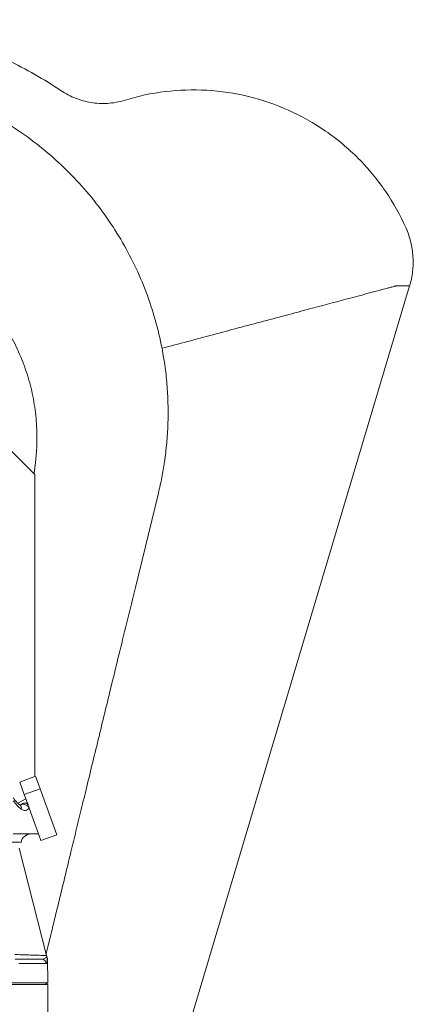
# Model space of a CAD drawing. Header units: millimetres. Extents: x 783 to 2230, y 1359 to 2850.
# Tile 12 of 12: x 1621 to 1857, y 2259 to 2850. Entities that reach past the tile are written whole.
import ezdxf

# ---------------------------------------------------------------- set-up
doc = ezdxf.new("R2010")
doc.units = ezdxf.units.MM

msp = doc.modelspace()

# ---------------------------------------------------------------- linework, layer by layer
at = {"color": 7, "linetype": 'Continuous', "lineweight": 15}
for p, q in [((1627.22, 1925.05), (1855.32, 2690.06)), ((1615.34, 2592.05), (1630.47, 2576.91)), ((1630.04, 2577.35), (1630.86, 2584.28)), ((1630.47, 2576.91), (1630.47, 2395.57)), ((1690.76, 2509.04), (1704.59, 2565.71)), ((1630.87, 2395.71), (1621.39, 2392.26)), ((1630.87, 2395.71), (1633.63, 2388.13)), ((1621.39, 2392.26), (1624.15, 2384.68)), ((1633.63, 2388.13), (1624.15, 2384.68)), ((1633.63, 2388.13), (1643.64, 2360.63)), ((1625.06, 2382.19), (1620.32, 2379.56)), ((1624.15, 2384.68), (1625.99, 2379.64)), ((1624.53, 2379.64), (1625.99, 2379.64)), ((1624.7, 2379.64), (1624.69, 2379.64)), ((1627.08, 2376.63), (1627.02, 2376.63)), ((1632.74, 2361.08), (1627.08, 2376.63)), ((1632.74, 2361.08), (1617.55, 2361.08)), ((1632.74, 2361.08), (1634.16, 2357.18)), ((1643.64, 2360.63), (1634.16, 2357.18)), ((1622.21, 2356.07), (1613.83, 2356.07)), ((1618.64, 2285.86), (1634.76, 2285.86)), ((1637.25, 2283.39), (1620.82, 2283.39)), ((1638.24, 2271.67), (1637.99, 2286.28)), ((1638.26, 2270.81), (1559.18, 2270.81)), ((1562.61, 2271.67), (1638.24, 2271.67)), ((1636.75, 2270.81), (1638.24, 2271.67)), ((1638.26, 2242.73), (1638.26, 2270.81))]:
    msp.add_line(p, q, dxfattribs=at)
at = {"color": 7, "linetype": 'Continuous', "lineweight": 15, "flags": 128}
for points in [[(1627.02, 2376.63), (1626.6, 2377.32), (1625.98, 2377.95), (1625.23, 2378.46), (1624.42, 2378.8), (1623.62, 2378.95), (1622.9, 2378.89), (1622.33, 2378.62), (1622.05, 2378.33)], [(1625.99, 2379.64), (1626.01, 2379.58), (1626.07, 2379.4), (1626.18, 2379.11), (1626.32, 2378.72)], [(1626.32, 2378.72), (1626.39, 2378.54), (1626.47, 2378.32), (1626.55, 2378.08), (1626.64, 2377.83), (1626.74, 2377.57), (1626.83, 2377.31), (1626.93, 2377.04), (1627.02, 2376.79)], [(1627.02, 2376.79), (1627.04, 2376.74), (1627.06, 2376.68), (1627.08, 2376.63)], [(1637.41, 2288.14), (1629.22, 2320.33), (1621.02, 2352.55)]]:
    msp.add_lwpolyline(points, dxfattribs=at)
at = {"color": 7, "linetype": 'Continuous', "lineweight": 15}
for centre, radius, start, end in [((1620.17, 2376.7), 2.27, 342.53232, 50.19203), ((1624.53, 2376.63), 3.01, 90, 145.71787), ((1624.48, 2377.32), 2.31, 37.30208, 88.72762), ((1623.4, 2376.63), 3.63, 0.00083, 2.63517), ((1628.14, 2355.06), 6.02, 90, 170.40593), ((1640.33, 2288.87), 3.01, 194.02757, 208.40397), ((1634.75, 2283.36), 2.5, 0.82553, 89.83186)]:
    msp.add_arc(centre, radius, start, end, dxfattribs=at)
msp.add_ellipse((1630.71, 2401.2), major_axis=(0, 28.08), ratio=0.673077, start_param=2.371547, end_param=2.682763, dxfattribs=at)
for points, knots in [([(1646.2, 2807.21), (1635.97, 2814.08), (1614.46, 2826.34), (1579.78, 2839.79), (1543.47, 2847.99), (1518.72, 2849.82), (1494, 2849.82), (1469.26, 2847.99), (1432.94, 2839.79), (1398.26, 2826.34), (1376.76, 2814.08), (1366.53, 2807.21)], [0.3088379, 0.3088379, 0.3088379, 0.3088379, 0.3566284, 0.404419, 0.4522095, 0.5, 0.5, 0.5477905, 0.595581, 0.6433716, 0.6911621, 0.6911621, 0.6911621, 0.6911621]), ([(1706.76, 2652.57), (1704.56, 2664.06), (1698.17, 2686.67), (1682.88, 2718.5), (1662.33, 2747.27), (1637.11, 2772.1), (1607.99, 2792.24), (1575.83, 2807.07), (1541.6, 2816.14), (1518.11, 2818.17), (1494.62, 2818.17), (1471.12, 2816.14), (1436.9, 2807.07), (1404.74, 2792.24), (1375.61, 2772.1), (1350.4, 2747.27), (1329.84, 2718.5), (1314.56, 2686.67), (1308.17, 2664.06), (1305.96, 2652.57)], [0.3848059, 0.3848059, 0.3848059, 0.3848059, 0.3992052, 0.4136044, 0.4280037, 0.4424029, 0.4568022, 0.4712015, 0.4856007, 0.5, 0.5, 0.5143993, 0.5287985, 0.5431978, 0.5575971, 0.5719963, 0.5863956, 0.6007948, 0.6151941, 0.6151941, 0.6151941, 0.6151941]), ([(1630.86, 2584.28), (1630.9, 2584.65), (1630.99, 2585.38), (1631.1, 2586.48), (1631.21, 2587.58), (1631.31, 2588.67), (1631.39, 2589.77), (1631.47, 2590.87), (1631.54, 2591.97), (1631.6, 2593.08), (1631.64, 2594.18), (1631.68, 2595.28), (1631.71, 2596.38), (1631.76, 2599.32), (1631.69, 2604.1), (1631.25, 2610.71), (1630.47, 2617.28), (1629.33, 2623.8), (1627.86, 2630.26), (1625.44, 2638.74), (1621.58, 2649.09), (1615.67, 2660.96), (1608.54, 2672.13), (1600.27, 2682.49), (1590.96, 2691.92), (1580.71, 2700.31), (1569.62, 2707.58), (1557.84, 2713.65), (1545.48, 2718.43), (1532.68, 2721.89), (1519.6, 2723.98), (1506.36, 2724.68), (1493.13, 2723.98), (1480.04, 2721.89), (1467.24, 2718.43), (1454.89, 2713.65), (1443.1, 2707.58), (1432.02, 2700.31), (1421.76, 2691.92), (1412.45, 2682.49), (1404.19, 2672.13), (1397.06, 2660.96), (1391.14, 2649.09), (1387.29, 2638.74), (1384.87, 2630.26), (1383.39, 2623.8), (1382.26, 2617.28), (1381.47, 2610.71), (1381.03, 2604.1), (1380.96, 2598.96), (1381.04, 2595.28), (1381.12, 2593.08), (1381.25, 2590.87), (1381.41, 2588.67), (1381.61, 2586.48), (1381.78, 2585.02), (1381.86, 2584.28)], [0, 0, 0, 0, 0.002607, 0.005213, 0.007818, 0.010423, 0.013027, 0.015631, 0.018235, 0.020839, 0.023444, 0.026049, 0.028655, 0.031261, 0.04689, 0.062519, 0.078148, 0.093777, 0.109406, 0.125035, 0.156282, 0.18753, 0.218777, 0.250024, 0.281271, 0.312518, 0.343765, 0.375012, 0.406259, 0.437506, 0.468753, 0.5, 0.531247, 0.562494, 0.593741, 0.624988, 0.656235, 0.687483, 0.71873, 0.749977, 0.781224, 0.812471, 0.843718, 0.874965, 0.890593, 0.906223, 0.921851, 0.937481, 0.953109, 0.968739, 0.973951, 0.979161, 0.984368, 0.989577, 0.994787, 1, 1, 1, 1]), ([(1855.32, 2690.06), (1854.59, 2690.06), (1853.11, 2690.06), (1850.93, 2690.05), (1849.26, 2690.07), (1848.03, 2690.04), (1847.64, 2690.07), (1847.22, 2690.02), (1847.41, 2690.12), (1846.75, 2689.95), (1846.25, 2689.81), (1845.52, 2689.62), (1844.27, 2689.28), (1841.91, 2688.66), (1837.7, 2687.53), (1830.13, 2685.51), (1816.5, 2681.87), (1795.1, 2676.16), (1767.62, 2668.82), (1737.27, 2660.72), (1716.95, 2655.29), (1706.76, 2652.57)], [0, 0, 0, 0, 0.07754, 0.15646, 0.228403, 0.261175, 0.275871, 0.282399, 0.28757, 0.290032, 0.29257, 0.295105, 0.301081, 0.31177, 0.330909, 0.365222, 0.426903, 0.538238, 0.690846, 0.845047, 1, 1, 1, 1]), ([(1704.59, 2565.71), (1705.31, 2568.8), (1706.73, 2574.99), (1708.41, 2584.95), (1709.68, 2595.57), (1710.39, 2606.8), (1710.49, 2618.17), (1709.93, 2629.64), (1708.76, 2641.16), (1707.43, 2648.77), (1706.76, 2652.57)], [0, 0, 0, 0, 0.1086552, 0.2175481, 0.3460784, 0.4747055, 0.6032347, 0.735453, 0.8677794, 1, 1, 1, 1]), ([(1637.23, 2288.86), (1637.94, 2291.8), (1639.44, 2298.01), (1641.71, 2307.35), (1644.13, 2317.33), (1646.69, 2327.9), (1649.39, 2339.05), (1652.23, 2350.77), (1655.22, 2363.09), (1658.38, 2376.09), (1661.73, 2389.89), (1665.28, 2404.51), (1669.05, 2419.99), (1673, 2436.23), (1677.15, 2453.28), (1681.51, 2471.14), (1686.07, 2489.83), (1689.17, 2502.54), (1690.76, 2509.04)], [0, 0, 0, 0, 0.033589, 0.070879, 0.111713, 0.156228, 0.204539, 0.255773, 0.310832, 0.369774, 0.432648, 0.500908, 0.573358, 0.650044, 0.731014, 0.816311, 0.905966, 1, 1, 1, 1]), ([(1621.62, 2378.45), (1621.36, 2378.64), (1620.61, 2379.22), (1619.4, 2380.38), (1618.29, 2381.67), (1617.69, 2382.52), (1617.52, 2382.76)], [0, 0, 0, 0, 0.1799532, 0.5310781, 0.8694922, 1, 1, 1, 1]), ([(1622.02, 2378.23), (1622.02, 2378.23), (1622.02, 2378.23), (1621.83, 2378.28), (1621.65, 2378.43), (1621.61, 2378.46)], [0, 0, 0, 0, 0.363735, 0.866978, 1, 1, 1, 1]), ([(1627.02, 2376.63), (1626.9, 2376.47), (1626.47, 2375.89), (1625.44, 2375.24), (1623.92, 2375.1), (1622.88, 2375.71), (1622.33, 2376.02)], [0, 0, 0, 0, 0.092088, 0.330684, 0.654123, 1, 1, 1, 1]), ([(1618.39, 2288.74), (1619.84, 2288.69), (1622.27, 2288.61), (1625.61, 2288.5), (1628.9, 2288.39), (1631.81, 2288.3), (1634.15, 2288.22), (1635.7, 2288.18), (1636.77, 2288.14), (1637.36, 2288.12), (1637.36, 2288.12), (1637.37, 2288.12)], [0, 0, 0, 0, 0.148575, 0.249932, 0.354197, 0.518384, 0.619525, 0.723621, 0.824765, 0.928902, 1, 1, 1, 1]), ([(1634.76, 2285.86), (1635.13, 2285.9), (1635.86, 2285.99), (1636.81, 2286.53), (1637.46, 2287.11), (1637.77, 2287.53), (1637.68, 2287.43), (1637.68, 2287.42)], [0, 0, 0, 0, 0.219394, 0.43907, 0.715336, 0.990656, 1, 1, 1, 1]), ([(1637.98, 2286.28), (1637.98, 2286.4), (1637.96, 2286.66), (1637.87, 2287.05), (1637.74, 2287.3), (1637.67, 2287.42)], [0, 0, 0, 0, 0.288292, 0.652479, 1, 1, 1, 1]), ([(1637.99, 2286.28), (1637.99, 2286.28), (1637.99, 2286.29), (1637.99, 2286.27), (1637.98, 2286.15), (1637.93, 2285.51), (1637.83, 2284.56), (1637.6, 2283.62), (1637.37, 2283.47), (1637.25, 2283.39)], [0, 0, 0, 0, 0.00291, 0.005038, 0.132902, 0.261199, 0.524314, 0.760137, 1, 1, 1, 1])]:
    msp.add_open_spline(points, degree=3, knots=knots, dxfattribs=at)
for points in [[(1684.64, 2801.53), (1682.76, 2800.96), (1679.14, 2800.1), (1673.94, 2799.52), (1668.94, 2799.51), (1664.11, 2800.04), (1659.42, 2801.06), (1654.87, 2802.57), (1650.46, 2804.57), (1647.6, 2806.26), (1646.2, 2807.21)], [(1853.13, 2724.67), (1849.71, 2732.4), (1841.43, 2747.31), (1825.06, 2767.12), (1805.32, 2783.63), (1782.93, 2796.23), (1758.74, 2804.5), (1733.64, 2808.22), (1708.57, 2807.39), (1692.43, 2803.93), (1684.64, 2801.53)], [(1855.32, 2690.06), (1856.16, 2692.88), (1857.35, 2698.71), (1857.57, 2707.63), (1856.21, 2716.43), (1854.31, 2722), (1853.13, 2724.67)]]:
    msp.add_open_spline(points, degree=3, dxfattribs=at)

doc.saveas('drawing.dxf')
